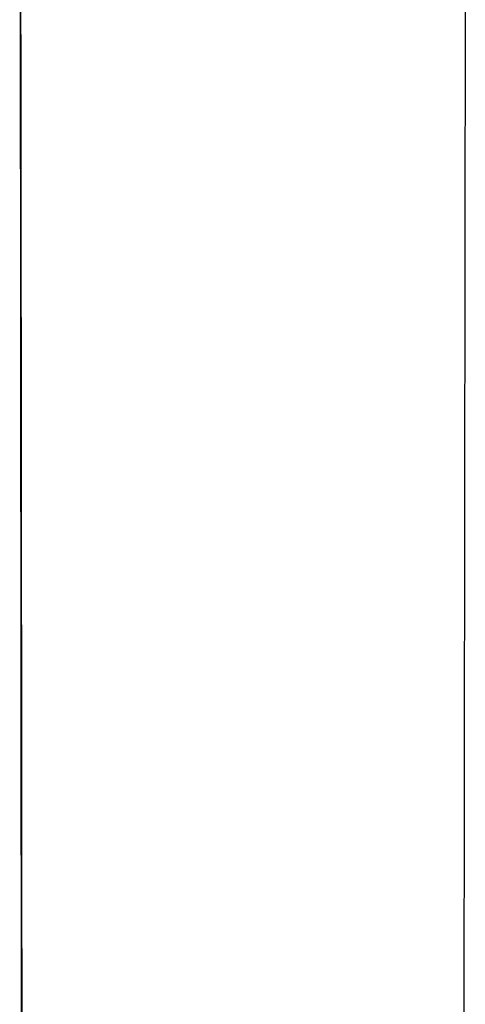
# Model space of a CAD drawing. Header units: millimetres. Extents: x 8 to 961, y 12 to 932.
# Tile 175 of 187: x 704 to 729, y 822 to 877. Entities that reach past the tile are written whole.
import ezdxf

# ---------------------------------------------------------------- set-up
doc = ezdxf.new("R2010")
doc.units = ezdxf.units.MM

msp = doc.modelspace()

# ---------------------------------------------------------------- linework, layer by layer
at = {"color": 7, "linetype": 'Continuous', "lineweight": 30}
for p, q in [((704.251, 795.805), (704.124, 919.602)), ((729.129, 893.976), (729.049, 818.695))]:
    msp.add_line(p, q, dxfattribs=at)
msp.add_open_spline([(704.125, 919.601), (704.126, 918.728), (704.128, 916.989), (704.132, 914.387), (704.135, 911.8), (704.138, 909.229), (704.141, 906.689), (704.144, 904.179), (704.147, 901.698), (704.15, 899.233), (704.153, 896.766), (704.156, 894.297), (704.159, 891.827), (704.162, 889.373), (704.165, 886.934), (704.168, 884.51), (704.171, 882.102), (704.174, 879.71), (704.177, 877.333), (704.179, 874.971), (704.182, 872.625), (704.185, 870.294), (704.188, 867.978), (704.19, 865.678), (704.193, 863.319), (704.196, 860.9), (704.199, 858.424), (704.202, 855.966), (704.204, 853.527), (704.207, 851.181), (704.209, 848.926), (704.212, 846.762), (704.214, 844.614), (704.216, 842.481), (704.219, 840.375), (704.221, 838.298), (704.223, 836.247), (704.225, 834.212), (704.227, 832.178), (704.229, 830.145), (704.231, 828.114), (704.233, 826.099), (704.235, 824.098), (704.237, 822.114), (704.239, 820.144), (704.241, 818.19), (704.242, 816.252), (704.244, 814.329), (704.246, 812.421), (704.248, 810.529), (704.249, 808.652), (704.251, 806.791), (704.253, 804.884), (704.254, 802.933), (704.256, 800.939), (704.258, 798.963), (704.259, 797.258), (704.26, 796.21), (704.26, 795.815)], degree=3, knots=[0, 0, 0, 0, 0.021142, 0.042161, 0.063055, 0.083826, 0.104472, 0.124628, 0.144665, 0.164582, 0.18438, 0.204457, 0.22441, 0.244239, 0.263942, 0.28352, 0.302974, 0.322303, 0.341507, 0.360586, 0.379541, 0.39837, 0.417075, 0.435655, 0.45411, 0.474266, 0.494271, 0.514125, 0.533829, 0.553381, 0.570986, 0.588467, 0.605824, 0.623057, 0.640165, 0.656847, 0.67341, 0.689852, 0.706175, 0.722707, 0.739115, 0.755398, 0.771557, 0.787591, 0.8035, 0.819284, 0.834944, 0.85048, 0.865891, 0.881177, 0.896339, 0.911376, 0.926288, 0.942549, 0.958658, 0.974617, 0.990425, 1, 1, 1, 1], dxfattribs=at)

doc.saveas('drawing.dxf')
